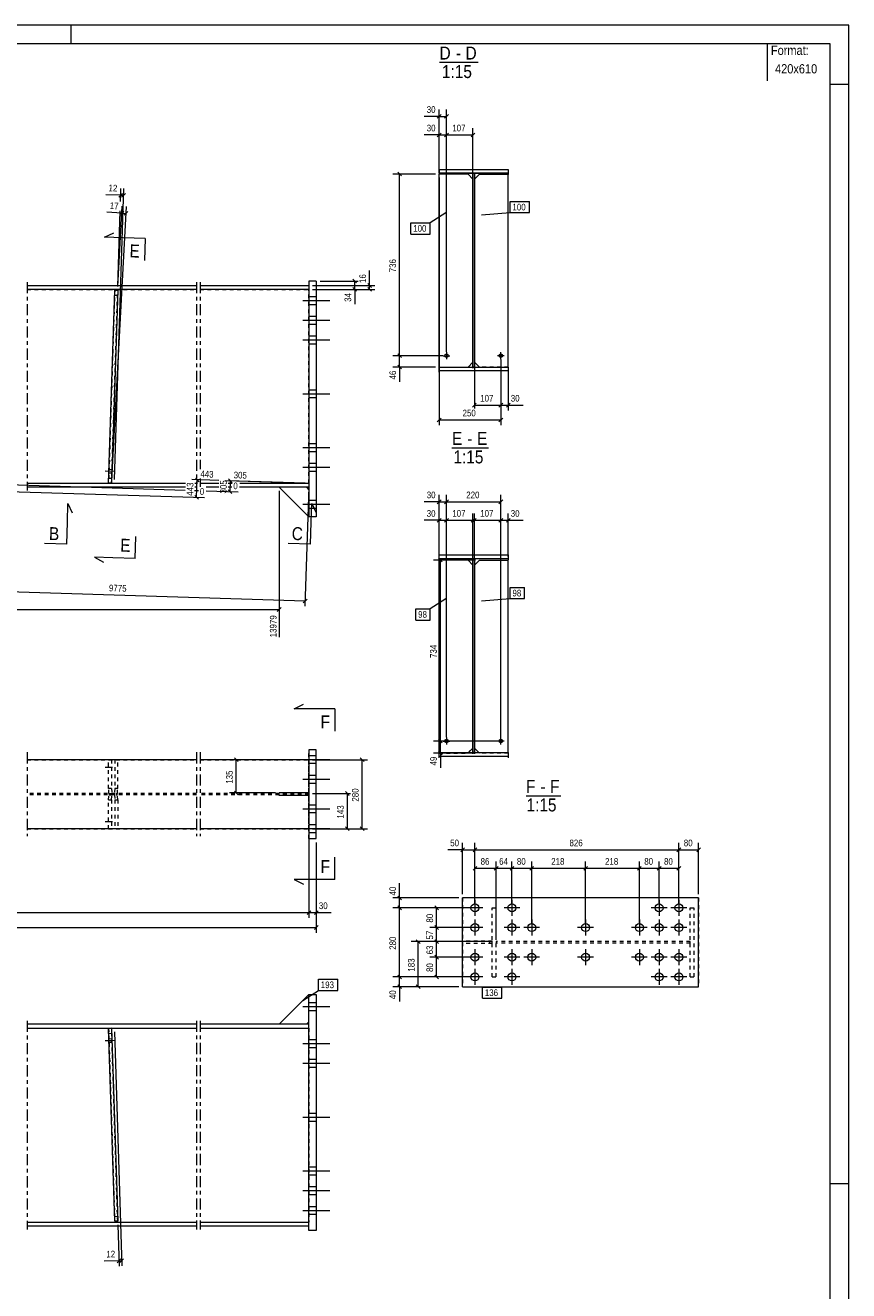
# Model space of a CAD drawing. Header units: millimetres. Extents: x 0 to 420, y 0 to 610.
# Tile 3 of 3: x 198 to 420, y 268 to 610. Entities that reach past the tile are written whole.
import ezdxf

# ---------------------------------------------------------------- set-up
doc = ezdxf.new("R2010")
doc.units = ezdxf.units.MM
for name, pattern in [('XKITLINE00', [0]), ('XKITLINE01', [4, 1, -1, 1, -1]), ('XKITLINE02', [4, 2, -2]), ('XKITLINE03', [6, 3, -1, 1, -1])]:
    doc.linetypes.add(name, pattern=pattern)
for name, color, linetype, lineweight in [('Arkusz rysunku', 3, 'Continuous', 0), ('Element', 2, 'Continuous', 0), ('Inny typ obiektu', 7, 'Continuous', 0), ('Przekrój', 7, 'Continuous', 0), ('Wymiar', 4, 'Continuous', 0), ('Znak elementu', 2, 'Continuous', 0), ('Śruba', 3, 'Continuous', 0)]:
    doc.layers.add(name, color=color, linetype=linetype, lineweight=lineweight)
doc.styles.add('ARIAL', font='ARIAL.TTF')

msp = doc.modelspace()

# ---------------------------------------------------------------- linework, layer by layer
at = {"layer": 'Arkusz rysunku', "linetype": 'XKITLINE00', "lineweight": 0}
for p, q in [((420, 610), (0, 610)), ((210, 605), (210, 610)), ((420, 0), (420, 610)), ((415, 605), (5, 605)), ((415, 5), (415, 605)), ((420, 594), (415, 594)), ((420, 297), (415, 297))]:
    msp.add_line(p, q, dxfattribs=at)
at = {"layer": 'Element', "linetype": 'XKITLINE00', "lineweight": 0}
for p, q in [((309.41, 571.07), (328.07, 571.07)), ((309.41, 571.07), (309.41, 569.8)), ((309.41, 570.01), (309.41, 571.07)), ((309.41, 571.07), (328.07, 571.07)), ((328.07, 571.07), (328.07, 569.8)), ((328.07, 571.07), (328.07, 570.01)), ((309.41, 570.01), (328.07, 570.01)), ((328.07, 570.01), (309.41, 570.01)), ((317.21, 569.8), (309.41, 569.8)), ((309.41, 517.67), (309.41, 569.8)), ((318.54, 568.47), (317.21, 569.8)), ((318.54, 570.01), (318.94, 570.01)), ((318.54, 517.67), (318.54, 570.01)), ((318.54, 517.67), (318.54, 570.01)), ((318.54, 570.01), (318.94, 570.01)), ((318.94, 517.67), (318.94, 570.01)), ((318.94, 570.01), (318.94, 517.67)), ((318.94, 568.47), (320.27, 569.8)), ((320.27, 569.8), (328.07, 569.8)), ((328.07, 517.67), (328.07, 569.8)), ((274.24, 540.91), (274.22, 477.18)), ((276.24, 540.91), (274.24, 540.91)), ((276.24, 540.91), (276.22, 477.18)), ((198.16, 539.71), (243.89, 539.71)), ((243.89, 538.64), (198.16, 538.64)), ((220.16, 486.33), (221.8, 538.45)), ((222.6, 538.42), (220.96, 486.31)), ((222.6, 538.42), (221.8, 538.45)), ((244.89, 539.71), (274.24, 539.71)), ((274.24, 538.64), (244.89, 538.64)), ((309.41, 516.28), (309.41, 517.67)), ((309.41, 517.67), (328.07, 517.67)), ((309.41, 516.6), (309.41, 517.67)), ((309.41, 517.67), (328.07, 517.67)), ((328.07, 516.6), (309.41, 516.6)), ((328.07, 516.6), (309.41, 516.6)), ((317.21, 517.67), (318.54, 518.99)), ((318.94, 517.67), (318.54, 517.67)), ((318.94, 517.67), (318.54, 517.67)), ((320.27, 517.67), (318.94, 518.99)), ((328.07, 517.67), (328.07, 516.28)), ((328.07, 517.67), (328.07, 516.6)), ((198.16, 486.29), (240.92, 486.28)), ((220.96, 486.31), (220.16, 486.33)), ((243.44, 486.28), (243.89, 486.28)), ((244.89, 486.25), (249.92, 486.25)), ((252.44, 486.25), (253.5, 486.25)), ((255.55, 486.25), (274.23, 486.25)), ((240.89, 485.21), (198.16, 485.22)), ((243.89, 485.21), (243.41, 485.21)), ((249.88, 485.18), (246.52, 485.18)), ((253.46, 485.18), (252.4, 485.18)), ((274.23, 485.18), (255.52, 485.18)), ((266.23, 485.18), (274.22, 477.18)), ((273.56, 485.18), (274.23, 484.51)), ((276.22, 477.18), (274.22, 477.18)), ((309.41, 465.57), (309.41, 466.95)), ((309.41, 466.95), (328.07, 466.95)), ((309.41, 465.89), (309.41, 466.95)), ((309.41, 466.95), (328.07, 466.95)), ((328.07, 465.89), (309.41, 465.89)), ((328.07, 465.89), (309.41, 465.89)), ((317.21, 465.51), (309.41, 465.51)), ((309.41, 413.5), (309.41, 465.51)), ((318.54, 464.17), (317.21, 465.51)), ((318.54, 465.89), (318.94, 465.89)), ((318.54, 413.5), (318.54, 465.89)), ((318.54, 413.5), (318.54, 465.89)), ((318.54, 465.89), (318.94, 465.89)), ((318.94, 413.5), (318.94, 465.89)), ((318.94, 465.89), (318.94, 413.5)), ((318.94, 464.17), (320.27, 465.51)), ((320.27, 465.51), (328.07, 465.51)), ((328.07, 466.95), (328.07, 465.57)), ((328.07, 466.95), (328.07, 465.89)), ((328.07, 413.5), (328.07, 465.51)), ((276.24, 414.25), (274.22, 414.25)), ((274.22, 414.25), (274.22, 390.25)), ((276.22, 390.25), (276.22, 414.25)), ((276.24, 390.25), (276.24, 414.25)), ((318.54, 414.7), (317.34, 413.5)), ((320.14, 413.5), (318.94, 414.7)), ((243.89, 411.58), (198.16, 411.58)), ((274.22, 411.58), (244.89, 411.58)), ((309.41, 412.12), (309.41, 413.5)), ((309.41, 413.5), (328.07, 413.5)), ((309.41, 412.43), (309.41, 413.5)), ((309.41, 413.5), (328.07, 413.5)), ((328.07, 412.43), (309.41, 412.43)), ((328.07, 412.43), (309.41, 412.43)), ((318.94, 413.5), (318.54, 413.5)), ((318.94, 413.5), (318.54, 413.5)), ((328.07, 413.5), (328.07, 412.12)), ((328.07, 413.5), (328.07, 412.43)), ((266.23, 401.92), (266.23, 402.58)), ((274.22, 402.58), (266.23, 402.58)), ((274.22, 401.92), (266.23, 401.92)), ((274.23, 401.92), (274.23, 402.58)), ((243.89, 392.92), (198.16, 392.92)), ((274.22, 392.92), (244.89, 392.92)), ((274.22, 390.25), (276.24, 390.25)), ((379.48, 374.23), (315.75, 374.23)), ((315.75, 350.23), (315.75, 374.23)), ((379.48, 350.23), (379.48, 374.23)), ((315.75, 350.23), (379.48, 350.23)), ((266.23, 340.13), (274.22, 348.12)), ((274.24, 284.39), (274.22, 348.13)), ((274.22, 348.13), (276.22, 348.13)), ((276.22, 348.13), (276.24, 284.39)), ((243.89, 340.09), (198.16, 340.09)), ((198.16, 339.02), (243.89, 339.02)), ((220.16, 338.97), (220.96, 339)), ((221.8, 286.86), (220.16, 338.97)), ((220.96, 339), (222.6, 286.88)), ((274.23, 340.13), (244.89, 340.12)), ((244.89, 339.06), (274.23, 339.06)), ((273.56, 340.13), (274.23, 340.79)), ((198.16, 286.66), (243.89, 286.66)), ((198.16, 285.6), (243.89, 285.6)), ((222.6, 286.88), (221.8, 286.86)), ((244.89, 286.66), (274.24, 286.66)), ((244.89, 285.6), (274.24, 285.6)), ((276.24, 284.39), (274.24, 284.39))]:
    msp.add_line(p, q, dxfattribs=at)
at = {"layer": 'Element', "linetype": 'XKITLINE01', "lineweight": 0}
for p, q in [((309.41, 569.69), (309.41, 569.8)), ((318.54, 518.99), (318.54, 568.47)), ((318.94, 518.99), (318.94, 568.47)), ((328.07, 569.8), (328.07, 569.69)), ((198.16, 538.64), (243.89, 538.64)), ((221.8, 538.45), (220.16, 486.33)), ((220.96, 486.31), (222.6, 538.42)), ((221.76, 537.11), (222.56, 537.09)), ((221.76, 537.11), (222.56, 537.09)), ((221.8, 538.45), (222.6, 538.42)), ((244.89, 538.64), (274.24, 538.64)), ((274.23, 486.25), (274.24, 538.64)), ((274.24, 539.71), (274.24, 538.64)), ((309.41, 517.67), (309.41, 517.66)), ((309.41, 517.66), (309.41, 517.67)), ((309.41, 517.66), (317.21, 517.66)), ((317.21, 517.66), (317.21, 517.67)), ((317.21, 517.67), (317.21, 517.66)), ((318.54, 517.35), (318.54, 517.67)), ((318.94, 517.35), (318.94, 517.67)), ((320.27, 517.66), (320.27, 517.67)), ((328.07, 517.66), (320.27, 517.66)), ((328.07, 517.66), (328.07, 517.67)), ((198.16, 486.29), (240.92, 486.28)), ((220.16, 486.33), (220.96, 486.31)), ((220.2, 487.67), (221, 487.64)), ((220.2, 487.67), (221, 487.64)), ((243.44, 486.28), (243.89, 486.28)), ((244.89, 486.25), (249.92, 486.25)), ((252.44, 486.25), (253.5, 486.25)), ((255.55, 486.25), (274.23, 486.25)), ((274.23, 486.25), (274.23, 485.18)), ((273.56, 485.18), (266.23, 485.18)), ((274.23, 484.51), (274.23, 477.18)), ((274.23, 477.18), (274.22, 477.18)), ((309.41, 465.51), (309.41, 413.37)), ((317.21, 465.51), (309.41, 465.51)), ((320.27, 465.51), (328.07, 465.51)), ((318.54, 414.7), (318.54, 464.17)), ((318.94, 414.7), (318.94, 464.17)), ((274.24, 390.25), (274.24, 414.25)), ((317.21, 413.37), (318.54, 414.7)), ((198.16, 411.58), (243.89, 411.58)), ((222.6, 411.58), (220.16, 411.58)), ((220.16, 403.78), (220.16, 411.58)), ((220.96, 411.58), (220.96, 403.78)), ((221.8, 411.58), (221.8, 403.78)), ((222.6, 403.78), (222.6, 411.58)), ((244.89, 411.58), (274.24, 411.58)), ((274.23, 411.58), (274.22, 411.58)), ((274.22, 411.58), (274.23, 411.58)), ((274.23, 392.92), (274.23, 411.58)), ((274.23, 411.58), (274.23, 411.58)), ((274.23, 411.58), (274.23, 392.92)), ((274.24, 411.58), (274.24, 392.92)), ((309.41, 413.37), (317.21, 413.37)), ((309.41, 413.37), (317.21, 413.37)), ((318.54, 413.18), (318.54, 413.5)), ((318.94, 413.18), (318.94, 413.5)), ((320.27, 413.37), (320.14, 413.5)), ((328.07, 413.37), (320.27, 413.37)), ((328.07, 413.37), (320.27, 413.37)), ((328.07, 413.5), (328.07, 413.37)), ((220.96, 403.78), (220.16, 403.78)), ((220.2, 402.45), (220.16, 403.78)), ((220.96, 403.78), (221, 402.45)), ((221.8, 403.78), (221.76, 402.45)), ((222.6, 403.78), (221.8, 403.78)), ((222.56, 402.45), (222.6, 403.78)), ((243.89, 402.45), (198.16, 402.45)), ((243.89, 402.05), (198.16, 402.05)), ((220.16, 400.72), (220.2, 402.05)), ((220.16, 392.92), (220.16, 400.72)), ((220.16, 400.72), (220.96, 400.72)), ((220.2, 402.45), (222.56, 402.45)), ((220.2, 402.05), (222.56, 402.05)), ((220.96, 400.72), (221, 402.05)), ((220.96, 400.72), (220.96, 392.92)), ((221.76, 402.05), (221.8, 400.72)), ((221.8, 400.72), (221.8, 392.92)), ((221.8, 400.72), (222.6, 400.72)), ((222.6, 400.72), (222.56, 402.05)), ((222.6, 400.72), (222.6, 392.92)), ((274.24, 402.45), (244.89, 402.45)), ((274.24, 402.05), (244.89, 402.05)), ((273.56, 401.92), (273.56, 402.58)), ((274.23, 402.58), (274.22, 402.58)), ((274.23, 402.58), (274.22, 402.58)), ((274.23, 401.92), (274.22, 401.92)), ((274.22, 401.92), (274.23, 401.92)), ((274.23, 401.92), (274.23, 402.58)), ((274.23, 402.05), (274.23, 402.45)), ((274.24, 402.05), (274.24, 402.45)), ((198.16, 392.92), (243.89, 392.92)), ((222.6, 392.92), (220.16, 392.92)), ((244.89, 392.92), (274.24, 392.92)), ((274.23, 392.92), (274.22, 392.92)), ((274.22, 392.92), (274.23, 392.92)), ((274.23, 392.92), (274.23, 392.92)), ((315.75, 374.23), (315.75, 350.23)), ((379.48, 374.23), (379.48, 350.23)), ((323.74, 371.56), (324.81, 371.56)), ((323.75, 352.89), (323.75, 371.56)), ((324.81, 352.89), (324.81, 371.56)), ((377.21, 371.56), (378.27, 371.56)), ((377.21, 352.89), (377.21, 371.56)), ((378.27, 352.89), (378.27, 371.56)), ((323.75, 362.56), (315.75, 362.56)), ((315.75, 361.89), (315.75, 362.56)), ((323.08, 361.89), (323.08, 362.56)), ((323.75, 361.89), (323.75, 362.56)), ((377.21, 362.43), (324.81, 362.43)), ((324.81, 362.43), (324.81, 362.03)), ((377.21, 362.03), (377.21, 362.43)), ((323.75, 361.89), (315.75, 361.89)), ((323.74, 361.89), (323.75, 361.89)), ((377.21, 362.03), (324.81, 362.03)), ((377.21, 362.03), (377.21, 362.03)), ((323.74, 352.89), (324.81, 352.89)), ((377.21, 352.89), (378.27, 352.89)), ((274.23, 348.13), (274.22, 348.12)), ((274.22, 348.12), (274.23, 348.13)), ((274.23, 340.79), (274.23, 348.13)), ((198.16, 339.02), (243.89, 339.02)), ((220.96, 339), (220.16, 338.97)), ((220.16, 338.97), (221.8, 286.86)), ((222.6, 286.88), (220.96, 339)), ((244.89, 339.06), (274.23, 339.06)), ((273.56, 340.13), (266.23, 340.13)), ((274.23, 339.06), (274.23, 340.13)), ((274.23, 339.06), (274.24, 286.66)), ((220.2, 337.64), (221, 337.67)), ((220.2, 337.64), (221, 337.67)), ((221.76, 288.19), (222.56, 288.22)), ((221.76, 288.19), (222.56, 288.22)), ((198.16, 286.66), (243.89, 286.66)), ((221.8, 286.86), (222.6, 286.88)), ((244.89, 286.66), (274.24, 286.66)), ((274.24, 285.6), (274.24, 286.66))]:
    msp.add_line(p, q, dxfattribs=at)
at = {"layer": 'Element', "linetype": 'XKITLINE03', "lineweight": 0}
for p, q in [((198.16, 540.64), (198.16, 484.29)), ((243.89, 540.64), (243.89, 484.25)), ((244.89, 540.64), (244.89, 490.05)), ((244.89, 487.53), (244.89, 485.32)), ((198.16, 413.58), (198.16, 390.92)), ((198.16, 413.58), (198.16, 390.92)), ((243.89, 413.58), (243.89, 390.92)), ((243.89, 413.58), (243.89, 390.92)), ((244.89, 413.58), (244.89, 390.92)), ((244.89, 413.58), (244.89, 390.92)), ((198.16, 341.02), (198.16, 284.66)), ((243.89, 341.06), (243.89, 284.66)), ((244.89, 341.06), (244.89, 284.66))]:
    msp.add_line(p, q, dxfattribs=at)
at = {"layer": 'Inny typ obiektu', "linetype": 'XKITLINE00', "lineweight": 0}
for p, q in [((398, 605), (398, 595)), ((309.52, 600), (319.91, 600)), ((312.87, 495.88), (322.75, 495.88)), ((332.87, 401.85), (342.23, 401.85))]:
    msp.add_line(p, q, dxfattribs=at)
at = {"layer": 'Przekrój', "linetype": 'XKITLINE00', "lineweight": 0}
for p, q in [((219.05, 552.77), (221.59, 553.94)), ((224.05, 552.62), (219.05, 552.77)), ((230.05, 552.43), (224.05, 552.62)), ((230.05, 552.43), (229.86, 546.43)), ((209.02, 475.79), (209.18, 480.79)), ((209.18, 480.79), (210.35, 478.25)), ((274.84, 475.79), (275, 480.79)), ((275, 480.79), (276.17, 478.25)), ((208.83, 469.79), (209.02, 475.79)), ((274.65, 469.79), (274.84, 475.79)), ((227.32, 465.92), (227.51, 471.92)), ((208.83, 469.79), (202.84, 469.98)), ((274.65, 469.79), (268.65, 469.98)), ((216.32, 466.27), (218.78, 464.94)), ((221.32, 466.11), (216.32, 466.27)), ((227.32, 465.92), (221.32, 466.11)), ((270.24, 425.29), (272.74, 426.54)), ((275.24, 425.29), (270.24, 425.29)), ((281.24, 425.29), (275.24, 425.29)), ((281.24, 425.29), (281.24, 419.29)), ((281.24, 379.2), (281.24, 385.2)), ((270.24, 379.2), (272.74, 377.95)), ((275.24, 379.2), (270.24, 379.2)), ((281.24, 379.2), (275.24, 379.2))]:
    msp.add_line(p, q, dxfattribs=at)
at = {"layer": 'Wymiar', "linetype": 'XKITLINE00', "lineweight": 0}
for p, q in [((309.41, 585.38), (305.39, 585.38)), ((309.41, 585.38), (305.39, 585.38)), ((309.92, 585.89), (308.9, 584.87)), ((309.41, 570.8), (309.41, 587.24)), ((309.41, 585.38), (311.41, 585.38)), ((311.92, 585.89), (310.9, 584.87)), ((311.41, 521.74), (311.41, 587.24)), ((309.41, 570.8), (309.41, 582.24)), ((311.41, 521.74), (311.41, 582.24)), ((311.41, 521.74), (311.41, 582.24)), ((318.54, 569.47), (318.54, 582.24)), ((309.41, 580.38), (305.39, 580.38)), ((309.41, 580.38), (305.39, 580.38)), ((309.92, 580.89), (308.9, 579.87)), ((309.41, 580.38), (311.41, 580.38)), ((311.92, 580.89), (310.9, 579.87)), ((311.92, 580.89), (310.9, 579.87)), ((311.41, 580.38), (318.54, 580.38)), ((319.05, 580.89), (318.03, 579.87)), ((308.41, 569.8), (296.88, 569.8)), ((298.23, 570.31), (299.25, 569.29)), ((298.74, 520.74), (298.74, 569.8)), ((309.41, 568.85), (309.41, 501.94)), ((223.41, 564.09), (219.39, 564.22)), ((223.41, 564.09), (219.39, 564.22)), ((221.76, 487.28), (224.24, 565.93)), ((223.94, 564.58), (222.89, 563.6)), ((223.36, 562.39), (223.47, 565.95)), ((224.71, 564.56), (223.66, 563.57)), ((221.01, 487.31), (224.96, 561.05)), ((222.66, 539.42), (223.82, 561.11)), ((223.41, 564.09), (224.18, 564.07)), ((223.72, 559.25), (219.7, 559.47)), ((223.72, 559.25), (219.7, 559.47)), ((222.63, 539.42), (223.28, 559.87)), ((224.25, 559.73), (223.18, 558.77)), ((223.72, 559.25), (224.86, 559.19)), ((225.39, 559.67), (224.32, 558.71)), ((290.62, 539.71), (290.62, 543.73)), ((290.62, 539.71), (290.62, 543.73)), ((277.24, 540.91), (287.5, 540.91)), ((286.11, 541.42), (287.13, 540.4)), ((286.62, 538.64), (286.62, 540.91)), ((290.11, 540.22), (291.13, 539.2)), ((275.24, 539.71), (292.06, 539.71)), ((275.24, 538.64), (288.06, 538.64)), ((275.24, 538.64), (292.06, 538.64)), ((286.11, 539.15), (287.13, 538.13)), ((286.62, 538.64), (286.62, 534.62)), ((286.62, 538.64), (286.62, 534.62)), ((290.11, 539.15), (291.13, 538.13)), ((290.62, 538.64), (290.62, 539.71)), ((310.41, 520.74), (296.88, 520.74)), ((310.41, 520.74), (296.88, 520.74)), ((298.23, 521.25), (299.25, 520.23)), ((298.23, 521.25), (299.25, 520.23)), ((298.74, 517.66), (298.74, 520.74)), ((326.07, 519.74), (326.07, 501.94)), ((326.07, 519.74), (326.07, 505.94)), ((326.07, 519.74), (326.07, 505.94)), ((308.41, 517.66), (296.88, 517.66)), ((298.23, 518.17), (299.25, 517.15)), ((298.74, 517.66), (298.74, 513.64)), ((298.74, 517.66), (298.74, 513.64)), ((318.94, 517.99), (318.94, 506.5)), ((328.07, 516.66), (328.07, 505.94)), ((319.45, 507.89), (318.43, 506.87)), ((318.94, 507.38), (326.07, 507.38)), ((326.58, 507.89), (325.56, 506.87)), ((326.58, 507.89), (325.56, 506.87)), ((326.07, 507.38), (328.07, 507.38)), ((328.58, 507.89), (327.56, 506.87)), ((328.07, 507.38), (332.09, 507.38)), ((328.07, 507.38), (332.09, 507.38)), ((309.92, 503.89), (308.9, 502.87)), ((309.41, 503.38), (326.07, 503.38)), ((326.58, 503.89), (325.56, 502.87)), ((175.23, 486.45), (240.86, 484.38)), ((249.94, 487.01), (242.63, 487.24)), ((243.58, 487.72), (244.56, 486.67)), ((243.92, 482.47), (244.07, 487.2)), ((273.23, 486.28), (251.62, 486.96)), ((273.23, 486.28), (252.46, 486.93)), ((252.57, 487.44), (253.55, 486.39)), ((252.97, 484), (253.06, 486.91)), ((162.01, 485.06), (246.08, 482.41)), ((243.38, 484.3), (244.44, 484.27)), ((243.43, 483), (244.41, 481.95)), ((246.49, 484.2), (255.12, 483.93)), ((252.47, 484.52), (253.46, 483.47)), ((266.23, 484.18), (266.22, 444.65)), ((274.2, 485.25), (273.18, 453.02)), ((309.41, 466.51), (309.41, 483.12)), ((311.41, 417.62), (311.41, 483.12)), ((311.41, 417.62), (311.41, 483.12)), ((326.07, 417.62), (326.07, 483.12)), ((309.41, 481.26), (305.39, 481.26)), ((309.41, 481.26), (305.39, 481.26)), ((309.92, 481.77), (308.9, 480.75)), ((309.41, 481.26), (311.41, 481.26)), ((311.92, 481.77), (310.9, 480.75)), ((311.92, 481.77), (310.9, 480.75)), ((311.41, 481.26), (326.07, 481.26)), ((326.58, 481.77), (325.56, 480.75)), ((309.41, 476.26), (305.39, 476.26)), ((309.41, 476.26), (305.39, 476.26)), ((309.92, 476.77), (308.9, 475.75)), ((309.41, 466.51), (309.41, 478.12)), ((309.41, 476.26), (311.41, 476.26)), ((311.92, 476.77), (310.9, 475.75)), ((311.92, 476.77), (310.9, 475.75)), ((311.41, 417.62), (311.41, 478.12)), ((311.41, 417.62), (311.41, 478.12)), ((311.41, 476.26), (318.54, 476.26)), ((319.05, 476.77), (318.03, 475.75)), ((319.45, 476.77), (318.43, 475.75)), ((318.54, 465.17), (318.54, 478.12)), ((318.94, 465.17), (318.94, 478.12)), ((318.94, 476.26), (326.07, 476.26)), ((326.58, 476.77), (325.56, 475.75)), ((326.58, 476.77), (325.56, 475.75)), ((326.07, 417.62), (326.07, 478.12)), ((326.07, 417.62), (326.07, 478.12)), ((326.07, 476.26), (328.07, 476.26)), ((328.58, 476.77), (327.56, 475.75)), ((328.07, 466.51), (328.07, 478.12)), ((328.07, 476.26), (332.09, 476.26)), ((328.07, 476.26), (332.09, 476.26)), ((319.27, 465.51), (307.88, 465.51)), ((309.23, 466.02), (310.25, 465)), ((309.74, 416.62), (309.74, 465.51)), ((172.52, 457.63), (273.22, 454.46)), ((273.75, 454.95), (272.7, 453.96)), ((120.71, 452.17), (266.22, 452.15)), ((266.73, 452.66), (265.71, 451.64)), ((309.23, 417.13), (310.25, 416.11)), ((309.23, 417.13), (310.25, 416.11)), ((325.07, 416.62), (307.88, 416.62)), ((325.07, 416.62), (307.88, 416.62)), ((309.23, 413.88), (310.25, 412.86)), ((309.74, 413.37), (309.74, 416.62)), ((265.23, 411.58), (252.76, 411.58)), ((254.11, 412.09), (255.13, 411.07)), ((254.62, 402.58), (254.62, 411.58)), ((275.24, 411.58), (290.06, 411.58)), ((288.11, 412.09), (289.13, 411.07)), ((288.62, 392.92), (288.62, 411.58)), ((319.27, 413.37), (307.88, 413.37)), ((309.74, 413.37), (309.74, 409.35)), ((309.74, 413.37), (309.74, 409.35)), ((265.23, 402.58), (252.76, 402.58)), ((254.11, 403.09), (255.13, 402.07)), ((275.24, 402.45), (285.5, 402.45)), ((284.11, 402.96), (285.13, 401.94)), ((284.62, 392.92), (284.62, 402.45)), ((284.11, 393.42), (285.13, 392.41)), ((288.11, 393.42), (289.13, 392.41)), ((274.24, 391.92), (274.24, 368.81)), ((274.24, 391.92), (274.24, 368.81)), ((275.23, 392.92), (286.06, 392.92)), ((275.24, 392.92), (290.06, 392.92)), ((276.24, 389.25), (276.24, 364.81)), ((276.24, 389.25), (276.24, 368.81)), ((315.75, 387.23), (311.73, 387.23)), ((315.75, 387.23), (311.73, 387.23)), ((316.25, 387.74), (315.24, 386.72)), ((315.75, 375.23), (315.75, 389.09)), ((315.75, 387.23), (319.08, 387.23)), ((319.59, 387.74), (318.57, 386.72)), ((319.59, 387.74), (318.57, 386.72)), ((319.08, 372.56), (319.08, 389.09)), ((319.08, 372.56), (319.08, 389.09)), ((319.08, 387.23), (374.15, 387.23)), ((374.65, 387.74), (373.64, 386.72)), ((374.65, 387.74), (373.64, 386.72)), ((374.15, 372.56), (374.15, 389.09)), ((374.15, 372.56), (374.15, 389.09)), ((374.15, 387.23), (379.48, 387.23)), ((379.99, 387.74), (378.97, 386.72)), ((379.48, 375.23), (379.48, 389.09)), ((319.08, 372.56), (319.08, 384.09)), ((324.81, 363.43), (324.81, 384.09)), ((324.81, 363.43), (324.81, 384.09)), ((329.08, 372.56), (329.08, 384.09)), ((329.08, 372.56), (329.08, 384.09)), ((334.41, 367.23), (334.41, 384.09)), ((334.41, 367.23), (334.41, 384.09)), ((348.95, 367.23), (348.95, 384.09)), ((348.95, 367.23), (348.95, 384.09)), ((363.48, 367.23), (363.48, 384.09)), ((363.48, 367.23), (363.48, 384.09)), ((368.81, 372.56), (368.81, 384.09)), ((368.81, 372.56), (368.81, 384.09)), ((374.15, 372.56), (374.15, 384.09)), ((319.59, 382.74), (318.57, 381.72)), ((319.08, 382.23), (324.81, 382.23)), ((325.32, 382.74), (324.3, 381.72)), ((325.32, 382.74), (324.3, 381.72)), ((324.81, 382.23), (329.08, 382.23)), ((329.59, 382.74), (328.57, 381.72)), ((329.59, 382.74), (328.57, 381.72)), ((329.08, 382.23), (334.41, 382.23)), ((334.92, 382.74), (333.9, 381.72)), ((334.92, 382.74), (333.9, 381.72)), ((334.41, 382.23), (348.95, 382.23)), ((349.45, 382.74), (348.44, 381.72)), ((349.45, 382.74), (348.44, 381.72)), ((348.95, 382.23), (363.48, 382.23)), ((363.99, 382.74), (362.97, 381.72)), ((363.99, 382.74), (362.97, 381.72)), ((363.48, 382.23), (368.81, 382.23)), ((369.32, 382.74), (368.3, 381.72)), ((369.32, 382.74), (368.3, 381.72)), ((368.81, 382.23), (374.15, 382.23)), ((374.65, 382.74), (373.64, 381.72)), ((298.74, 374.23), (298.74, 378.25)), ((298.74, 374.23), (298.74, 378.25)), ((314.75, 374.23), (296.88, 374.23)), ((298.23, 374.74), (299.25, 373.72)), ((298.74, 371.56), (298.74, 374.23)), ((61.62, 370.25), (274.24, 370.25)), ((274.75, 370.76), (273.73, 369.74)), ((274.75, 370.76), (273.73, 369.74)), ((274.24, 370.25), (276.24, 370.25)), ((276.75, 370.76), (275.73, 369.74)), ((276.24, 370.25), (280.26, 370.25)), ((276.24, 370.25), (280.26, 370.25)), ((318.08, 371.56), (296.88, 371.56)), ((318.08, 371.56), (296.88, 371.56)), ((298.23, 372.07), (299.25, 371.05)), ((298.23, 372.07), (299.25, 371.05)), ((298.74, 352.89), (298.74, 371.56)), ((318.08, 371.56), (306.88, 371.56)), ((308.23, 372.07), (309.25, 371.05)), ((308.74, 366.23), (308.74, 371.56)), ((58.95, 366.25), (276.24, 366.25)), ((276.75, 366.76), (275.73, 365.74)), ((318.08, 366.23), (306.88, 366.23)), ((318.08, 366.23), (306.88, 366.23)), ((308.23, 366.74), (309.25, 365.72)), ((308.23, 366.74), (309.25, 365.72)), ((308.74, 362.43), (308.74, 366.23)), ((323.81, 362.43), (301.88, 362.43)), ((303.23, 362.94), (304.25, 361.92)), ((303.74, 350.23), (303.74, 362.43)), ((323.81, 362.43), (306.88, 362.43)), ((323.81, 362.43), (306.88, 362.43)), ((308.23, 362.94), (309.25, 361.92)), ((308.23, 362.94), (309.25, 361.92)), ((308.74, 358.23), (308.74, 362.43)), ((318.08, 358.23), (306.88, 358.23)), ((318.08, 358.23), (306.88, 358.23)), ((308.23, 358.74), (309.25, 357.72)), ((308.23, 358.74), (309.25, 357.72)), ((308.74, 352.89), (308.74, 358.23)), ((318.08, 352.89), (296.88, 352.89)), ((318.08, 352.89), (296.88, 352.89)), ((298.23, 353.4), (299.25, 352.38)), ((298.23, 353.4), (299.25, 352.38)), ((298.74, 350.23), (298.74, 352.89)), ((318.08, 352.89), (306.88, 352.89)), ((308.23, 353.4), (309.25, 352.38)), ((314.75, 350.23), (296.88, 350.23)), ((298.23, 350.74), (299.25, 349.72)), ((298.74, 350.23), (298.74, 346.21)), ((298.74, 350.23), (298.74, 346.21)), ((314.75, 350.23), (301.88, 350.23)), ((303.23, 350.74), (304.25, 349.72)), ((221.76, 338.02), (223.76, 274.79)), ((222.63, 285.89), (222.99, 274.77)), ((222.94, 276.21), (218.92, 276.08)), ((222.94, 276.21), (218.92, 276.08)), ((223.43, 276.73), (222.45, 275.68)), ((222.94, 276.21), (223.71, 276.23)), ((224.2, 276.76), (223.22, 275.71))]:
    msp.add_line(p, q, dxfattribs=at)
at = {"layer": 'Znak elementu', "linetype": 'XKITLINE00', "lineweight": 0}
for p, q in [((328.61, 562.38), (333.81, 562.38)), ((328.61, 559.38), (328.61, 562.38)), ((333.81, 559.38), (333.81, 562.38)), ((311.25, 559.35), (307.01, 556.61)), ((320.88, 558.81), (328.61, 559.38)), ((328.61, 559.38), (333.81, 559.38)), ((301.81, 556.61), (307.01, 556.61)), ((301.81, 553.61), (301.81, 556.61)), ((307.01, 553.61), (307.01, 556.61)), ((301.81, 553.61), (307.01, 553.61)), ((311.25, 455.06), (307.01, 452.32)), ((320.88, 454.52), (328.61, 455.09)), ((328.61, 458.09), (332.48, 458.09)), ((328.61, 455.09), (328.61, 458.09)), ((328.61, 455.09), (332.48, 455.09)), ((332.48, 455.09), (332.48, 458.09)), ((303.14, 452.32), (307.01, 452.32)), ((303.14, 449.32), (303.14, 452.32)), ((307.01, 449.32), (307.01, 452.32)), ((303.14, 449.32), (307.01, 449.32)), ((276.85, 352.25), (282.06, 352.25)), ((276.85, 349.25), (276.85, 352.25)), ((282.06, 349.25), (282.06, 352.25)), ((272.61, 346.51), (276.85, 349.25)), ((276.85, 349.25), (282.06, 349.25)), ((321.15, 350.13), (326.35, 350.13)), ((321.15, 347.13), (321.15, 350.13)), ((326.35, 347.13), (326.35, 350.13)), ((321.15, 347.13), (326.35, 347.13))]:
    msp.add_line(p, q, dxfattribs=at)
at = {"layer": 'Śruba', "linetype": 'XKITLINE00', "lineweight": 0}
for p, q in [((279.91, 535.58), (272.57, 535.58)), ((279.91, 535.58), (272.57, 535.58)), ((279.91, 535.58), (272.57, 535.58)), ((279.91, 535.58), (272.57, 535.58)), ((276.24, 536.64), (274.24, 536.65)), ((276.24, 536.64), (274.24, 536.65)), ((276.24, 536.64), (274.24, 536.65)), ((276.24, 536.64), (274.24, 536.65)), ((276.24, 534.51), (274.24, 534.51)), ((276.24, 534.51), (274.24, 534.51)), ((276.24, 534.51), (274.24, 534.51)), ((276.24, 534.51), (274.24, 534.51)), ((279.91, 530.24), (272.57, 530.25)), ((279.91, 530.24), (272.57, 530.25)), ((279.91, 530.24), (272.57, 530.25)), ((279.91, 530.24), (272.57, 530.25)), ((276.24, 531.31), (274.24, 531.31)), ((276.24, 531.31), (274.24, 531.31)), ((276.24, 531.31), (274.24, 531.31)), ((276.24, 531.31), (274.24, 531.31)), ((276.24, 529.18), (274.24, 529.18)), ((276.24, 529.18), (274.24, 529.18)), ((276.24, 529.18), (274.24, 529.18)), ((276.24, 529.18), (274.24, 529.18)), ((279.9, 524.91), (272.57, 524.91)), ((279.9, 524.91), (272.57, 524.91)), ((276.24, 525.98), (274.24, 525.98)), ((276.24, 525.98), (274.24, 525.98)), ((276.24, 523.84), (274.24, 523.85)), ((276.24, 523.84), (274.24, 523.85)), ((310.47, 520.74), (312.34, 520.74)), ((311.41, 521.67), (311.41, 519.8)), ((327.01, 520.74), (325.14, 520.74)), ((326.07, 519.8), (326.07, 521.67)), ((279.9, 510.38), (272.57, 510.38)), ((279.9, 510.38), (272.57, 510.38)), ((276.23, 511.44), (274.23, 511.45)), ((276.23, 511.44), (274.23, 511.45)), ((276.23, 509.31), (274.23, 509.31)), ((276.23, 509.31), (274.23, 509.31)), ((279.9, 495.84), (272.56, 495.85)), ((279.9, 495.84), (272.56, 495.85)), ((276.23, 496.91), (274.23, 496.91)), ((276.23, 496.91), (274.23, 496.91)), ((276.23, 494.78), (274.23, 494.78)), ((276.23, 494.78), (274.23, 494.78)), ((219.21, 489.61), (221.87, 489.53)), ((220.25, 489.11), (221.05, 489.09)), ((220.28, 490.05), (221.08, 490.02)), ((279.9, 490.51), (272.56, 490.51)), ((279.9, 490.51), (272.56, 490.51)), ((279.9, 490.51), (272.56, 490.51)), ((279.9, 490.51), (272.56, 490.51)), ((276.23, 491.58), (274.23, 491.58)), ((276.23, 491.58), (274.23, 491.58)), ((276.23, 491.58), (274.23, 491.58)), ((276.23, 491.58), (274.23, 491.58)), ((276.23, 489.44), (274.23, 489.45)), ((276.23, 489.44), (274.23, 489.45)), ((276.23, 489.44), (274.23, 489.45)), ((276.23, 489.44), (274.23, 489.45)), ((279.89, 480.51), (272.56, 480.51)), ((279.89, 480.51), (272.56, 480.51)), ((279.89, 480.51), (272.56, 480.51)), ((279.89, 480.51), (272.56, 480.51)), ((276.23, 481.58), (274.23, 481.58)), ((276.23, 481.58), (274.23, 481.58)), ((276.23, 481.58), (274.23, 481.58)), ((276.23, 481.58), (274.23, 481.58)), ((276.23, 479.44), (274.23, 479.45)), ((276.23, 479.44), (274.23, 479.45)), ((276.23, 479.44), (274.23, 479.45)), ((276.23, 479.44), (274.23, 479.45)), ((311.41, 417.55), (311.41, 415.68)), ((326.07, 415.68), (326.07, 417.55)), ((310.47, 416.62), (312.34, 416.62)), ((327.01, 416.62), (325.14, 416.62)), ((279.89, 411.58), (272.56, 411.58)), ((279.9, 411.58), (272.56, 411.58)), ((279.91, 411.58), (272.57, 411.58)), ((279.91, 411.58), (272.57, 411.58)), ((276.23, 412.65), (274.23, 412.65)), ((276.23, 412.65), (274.23, 412.65)), ((276.23, 410.52), (274.23, 410.52)), ((276.23, 410.52), (274.23, 410.52)), ((276.24, 412.65), (274.24, 412.65)), ((276.24, 412.65), (274.24, 412.65)), ((276.24, 410.52), (274.24, 410.52)), ((276.24, 410.52), (274.24, 410.52)), ((276.23, 407.32), (274.23, 407.32)), ((276.23, 407.32), (274.23, 407.32)), ((276.23, 407.32), (274.23, 407.32)), ((276.23, 407.32), (274.23, 407.32)), ((276.24, 407.32), (274.24, 407.32)), ((276.24, 407.32), (274.24, 407.32)), ((276.24, 407.32), (274.24, 407.32)), ((279.89, 406.25), (272.56, 406.25)), ((279.9, 406.25), (272.56, 406.25)), ((279.9, 406.25), (272.56, 406.25)), ((279.9, 406.25), (272.57, 406.25)), ((279.9, 406.25), (272.57, 406.25)), ((279.91, 406.25), (272.57, 406.25)), ((279.91, 406.25), (272.57, 406.25)), ((276.23, 405.18), (274.23, 405.18)), ((276.23, 405.18), (274.23, 405.18)), ((276.23, 405.18), (274.23, 405.18)), ((276.23, 405.18), (274.23, 405.18)), ((276.24, 405.18), (274.24, 405.18)), ((276.24, 405.18), (274.24, 405.18)), ((276.24, 405.18), (274.24, 405.18)), ((279.89, 398.25), (272.56, 398.25)), ((279.9, 398.25), (272.56, 398.25)), ((279.9, 398.25), (272.56, 398.25)), ((279.9, 398.25), (272.57, 398.25)), ((279.9, 398.25), (272.57, 398.25)), ((279.91, 398.25), (272.57, 398.25)), ((279.91, 398.25), (272.57, 398.25)), ((276.23, 399.32), (274.23, 399.32)), ((276.23, 399.32), (274.23, 399.32)), ((276.23, 399.32), (274.23, 399.32)), ((276.23, 399.32), (274.23, 399.32)), ((276.23, 397.18), (274.23, 397.18)), ((276.23, 397.18), (274.23, 397.18)), ((276.23, 397.18), (274.23, 397.18)), ((276.23, 397.18), (274.23, 397.18)), ((276.24, 399.32), (274.24, 399.32)), ((276.24, 399.32), (274.24, 399.32)), ((276.24, 399.32), (274.24, 399.32)), ((276.24, 397.18), (274.24, 397.18)), ((276.24, 397.18), (274.24, 397.18)), ((276.24, 397.18), (274.24, 397.18)), ((276.23, 393.98), (274.23, 393.98)), ((276.23, 393.98), (274.23, 393.98)), ((276.24, 393.98), (274.24, 393.98)), ((276.24, 393.98), (274.24, 393.98)), ((279.89, 392.92), (272.56, 392.92)), ((279.9, 392.92), (272.56, 392.92)), ((279.91, 392.92), (272.57, 392.92)), ((279.91, 392.92), (272.57, 392.92)), ((276.23, 391.85), (274.23, 391.85)), ((276.23, 391.85), (274.23, 391.85)), ((276.24, 391.85), (274.24, 391.85)), ((276.24, 391.85), (274.24, 391.85)), ((319.08, 373.69), (319.08, 369.43)), ((329.08, 373.69), (329.08, 369.43)), ((368.81, 373.69), (368.81, 369.43)), ((374.15, 373.69), (374.15, 369.43)), ((321.21, 371.56), (316.95, 371.56)), ((331.21, 371.56), (326.95, 371.56)), ((370.95, 371.56), (366.68, 371.56)), ((376.28, 371.56), (372.01, 371.56)), ((321.21, 366.23), (316.95, 366.23)), ((319.08, 368.36), (319.08, 364.09)), ((331.21, 366.23), (326.95, 366.23)), ((329.08, 368.36), (329.08, 364.09)), ((336.55, 366.23), (332.28, 366.23)), ((334.41, 368.36), (334.41, 364.09)), ((351.08, 366.23), (346.81, 366.23)), ((348.95, 368.36), (348.95, 364.09)), ((365.61, 366.23), (361.35, 366.23)), ((363.48, 368.36), (363.48, 364.09)), ((370.95, 366.23), (366.68, 366.23)), ((368.81, 368.36), (368.81, 364.09)), ((376.28, 366.23), (372.01, 366.23)), ((374.15, 368.36), (374.15, 364.09)), ((319.08, 360.36), (319.08, 356.09)), ((329.08, 360.36), (329.08, 356.09)), ((334.41, 360.36), (334.41, 356.09)), ((348.95, 360.36), (348.95, 356.09)), ((363.48, 360.36), (363.48, 356.09)), ((368.81, 360.36), (368.81, 356.09)), ((374.15, 360.36), (374.15, 356.09)), ((321.21, 358.23), (316.95, 358.23)), ((331.21, 358.23), (326.95, 358.23)), ((336.55, 358.23), (332.28, 358.23)), ((351.08, 358.23), (346.81, 358.23)), ((365.61, 358.23), (361.35, 358.23)), ((370.95, 358.23), (366.68, 358.23)), ((376.28, 358.23), (372.01, 358.23)), ((321.21, 352.89), (316.95, 352.89)), ((319.08, 355.03), (319.08, 350.76)), ((331.21, 352.89), (326.95, 352.89)), ((329.08, 355.03), (329.08, 350.76)), ((370.95, 352.89), (366.68, 352.89)), ((368.81, 355.03), (368.81, 350.76)), ((376.28, 352.89), (372.01, 352.89)), ((374.15, 355.03), (374.15, 350.76)), ((276.23, 345.86), (274.23, 345.86)), ((276.23, 345.86), (274.23, 345.86)), ((276.23, 345.86), (274.23, 345.86)), ((276.23, 345.86), (274.23, 345.86)), ((279.89, 344.79), (272.56, 344.79)), ((279.89, 344.79), (272.56, 344.79)), ((279.89, 344.79), (272.56, 344.79)), ((279.89, 344.79), (272.56, 344.79)), ((276.23, 343.73), (274.23, 343.73)), ((276.23, 343.73), (274.23, 343.73)), ((276.23, 343.73), (274.23, 343.73)), ((276.23, 343.73), (274.23, 343.73)), ((219.21, 335.69), (221.87, 335.77)), ((220.25, 336.19), (221.05, 336.22)), ((220.28, 335.26), (221.08, 335.28)), ((276.23, 335.86), (274.23, 335.86)), ((276.23, 335.86), (274.23, 335.86)), ((276.23, 335.86), (274.23, 335.86)), ((276.23, 335.86), (274.23, 335.86)), ((279.9, 334.79), (272.56, 334.79)), ((279.9, 334.79), (272.56, 334.79)), ((279.9, 334.79), (272.56, 334.79)), ((279.9, 334.79), (272.56, 334.79)), ((276.23, 333.73), (274.23, 333.73)), ((276.23, 333.73), (274.23, 333.73)), ((276.23, 333.73), (274.23, 333.73)), ((276.23, 333.73), (274.23, 333.73)), ((279.9, 329.46), (272.56, 329.46)), ((279.9, 329.46), (272.56, 329.46)), ((276.23, 330.53), (274.23, 330.53)), ((276.23, 330.53), (274.23, 330.53)), ((276.23, 328.39), (274.23, 328.39)), ((276.23, 328.39), (274.23, 328.39)), ((279.9, 314.93), (272.57, 314.93)), ((279.9, 314.93), (272.57, 314.93)), ((276.23, 315.99), (274.23, 315.99)), ((276.23, 315.99), (274.23, 315.99)), ((276.23, 313.86), (274.23, 313.86)), ((276.23, 313.86), (274.23, 313.86)), ((276.24, 301.46), (274.24, 301.46)), ((276.24, 301.46), (274.24, 301.46)), ((279.9, 300.39), (272.57, 300.39)), ((279.9, 300.39), (272.57, 300.39)), ((276.24, 299.33), (274.24, 299.33)), ((276.24, 299.33), (274.24, 299.33)), ((279.91, 295.06), (272.57, 295.06)), ((279.91, 295.06), (272.57, 295.06)), ((279.91, 295.06), (272.57, 295.06)), ((279.91, 295.06), (272.57, 295.06)), ((276.24, 296.13), (274.24, 296.13)), ((276.24, 296.13), (274.24, 296.13)), ((276.24, 296.13), (274.24, 296.13)), ((276.24, 296.13), (274.24, 296.13)), ((276.24, 293.99), (274.24, 293.99)), ((276.24, 293.99), (274.24, 293.99)), ((276.24, 293.99), (274.24, 293.99)), ((276.24, 293.99), (274.24, 293.99)), ((276.24, 290.79), (274.24, 290.79)), ((276.24, 290.79), (274.24, 290.79)), ((276.24, 290.79), (274.24, 290.79)), ((276.24, 290.79), (274.24, 290.79)), ((279.91, 289.73), (272.57, 289.73)), ((279.91, 289.73), (272.57, 289.73)), ((279.91, 289.73), (272.57, 289.73)), ((279.91, 289.73), (272.57, 289.73)), ((276.24, 288.66), (274.24, 288.66)), ((276.24, 288.66), (274.24, 288.66)), ((276.24, 288.66), (274.24, 288.66)), ((276.24, 288.66), (274.24, 288.66))]:
    msp.add_line(p, q, dxfattribs=at)
at = {"layer": 'Śruba', "linetype": 'XKITLINE02', "lineweight": 0}
for p, q in [((219.21, 489.61), (221.87, 489.53)), ((220.25, 489.11), (221.05, 489.09)), ((220.28, 490.05), (221.08, 490.02)), ((219.21, 409.58), (221.87, 409.58)), ((219.21, 394.92), (221.87, 394.92)), ((219.21, 335.69), (221.87, 335.77)), ((220.25, 336.19), (221.05, 336.22)), ((220.28, 335.26), (221.08, 335.28))]:
    msp.add_line(p, q, dxfattribs=at)
at = {"layer": 'Śruba', "linetype": 'XKITLINE00', "lineweight": 0}
for centre, radius in [((311.41, 520.74), 0.467), ((326.07, 520.74), 0.467), ((311.41, 416.62), 0.467), ((326.07, 416.62), 0.467), ((319.08, 371.56), 1.07), ((329.08, 371.56), 1.07), ((368.81, 371.56), 1.07), ((374.15, 371.56), 1.07), ((319.08, 366.23), 1.07), ((329.08, 366.23), 1.07), ((334.41, 366.23), 1.07), ((348.95, 366.23), 1.07), ((363.48, 366.23), 1.07), ((368.81, 366.23), 1.07), ((374.15, 366.23), 1.07), ((319.08, 358.23), 1.07), ((329.08, 358.23), 1.07), ((334.41, 358.23), 1.07), ((348.95, 358.23), 1.07), ((363.48, 358.23), 1.07), ((368.81, 358.23), 1.07), ((374.15, 358.23), 1.07), ((319.08, 352.89), 1.07), ((329.08, 352.89), 1.07), ((368.81, 352.89), 1.07), ((374.15, 352.89), 1.07)]:
    msp.add_circle(centre, radius, dxfattribs=at)

# ---------------------------------------------------------------- texts
at = {"layer": 'Inny typ obiektu', "style": 'ARIAL', "width": 0.85}
for s, height, p in [('D', 3.5, (309.52, 600.75)), ('-', 3.5, (313.94, 600.75)), ('D', 3.5, (316.54, 600.75)), ('Format:', 2.5, (399, 602)), ('1:15', 3.5, (310.17, 595.75)), ('420x610', 2.5, (400.11, 597)), ('E', 3.5, (312.87, 496.63)), ('E', 3.5, (319.64, 496.63)), ('-', 3.5, (317.03, 496.63)), ('1:15', 3.5, (313.27, 491.63)), ('F', 3.5, (332.87, 402.6)), ('-', 3.5, (336.77, 402.6)), ('F', 3.5, (339.38, 402.6)), ('1:15', 3.5, (333.01, 397.6))]:
    msp.add_text(s, height=height, dxfattribs=at).set_placement(p)
at = {"layer": 'Przekrój', "style": 'ARIAL', "width": 0.85}
for s, p in [('E', (225.77, 547.31)), ('B', (204, 470.94)), ('C', (269.56, 470.95)), ('E', (223.26, 467.8))]:
    msp.add_text(s, height=3.5, rotation=-1.8105, dxfattribs=at).set_placement(p)
for p in [(277.39, 420.04), (277.39, 380.95)]:
    msp.add_text('F', height=3.5, dxfattribs=at).set_placement(p)
at = {"layer": 'Wymiar', "style": 'ARIAL', "width": 0.85}
for s, p in [('30', (306.06, 586.34)), ('30', (306.06, 581.34)), ('107', (312.97, 581.34)), ('107', (320.5, 508.34)), ('30', (328.75, 508.34)), ('250', (315.74, 504.34)), ('30', (306.06, 482.22)), ('220', (316.74, 482.22)), ('30', (306.06, 477.22)), ('107', (312.97, 477.22)), ('107', (320.5, 477.22)), ('30', (328.75, 477.22)), ('50', (312.4, 388.19)), ('826', (344.61, 388.19)), ('80', (375.48, 388.19)), ('86', (320.61, 383.19)), ('64', (325.61, 383.19)), ('80', (330.41, 383.19)), ('218', (339.68, 383.19)), ('218', (354.21, 383.19)), ('80', (364.81, 383.19)), ('80', (370.14, 383.19)), ('30', (276.92, 371.21))]:
    msp.add_text(s, height=1.8, dxfattribs=at).set_placement(p)
for s, rotation, p in [('12', -1.8105, (220.1, 565.16)), ('17', -3.0653, (220.43, 560.39)), ('736', 90.0002, (297.78, 543.27)), ('16', 90.0002, (289.66, 540.38)), ('34', 89.983, (285.66, 535.29)), ('46', 90.0002, (297.78, 514.32)), ('443', -1.8105, (244.91, 487.89)), ('305', -1.8105, (253.9, 487.61)), ('443', 88.1897, (242.97, 482.86)), ('305', 88.1897, (251.99, 483.48)), ('0', -1.8105, (253.81, 484.69)), ('0', -1.8105, (244.76, 483.17)), ('9775', -1.8105, (220.23, 457.09)), ('13979', 89.9945, (265.5, 444.65)), ('734', 90.0002, (308.78, 439.06)), ('49', 90.0002, (308.78, 410.02)), ('135', 90.0002, (253.66, 405.08)), ('280', 90.0002, (287.66, 400.25)), ('143', 90.0002, (283.66, 395.68)), ('40', 90.0002, (297.78, 374.9)), ('80', 90.0002, (307.78, 367.56)), ('280', 90.0002, (297.78, 360.22)), ('57', 90.0002, (307.78, 362.99)), ('63', 90.0002, (307.78, 358.99)), ('183', 90.0002, (302.78, 354.32)), ('80', 90.0002, (307.78, 354.23)), ('40', 90.0002, (297.78, 346.88)), ('12', 1.8105, (219.57, 277.06))]:
    msp.add_text(s, height=1.8, rotation=rotation, dxfattribs=at).set_placement(p)
at = {"layer": 'Znak elementu', "style": 'ARIAL', "width": 0.85}
for s, p in [('100', (329.21, 559.98)), ('100', (302.41, 554.21)), ('98', (329.21, 455.69)), ('98', (303.74, 449.92)), ('193', (277.45, 349.85)), ('136', (321.75, 347.73))]:
    msp.add_text(s, height=1.8, dxfattribs=at).set_placement(p)

doc.saveas('drawing.dxf')
